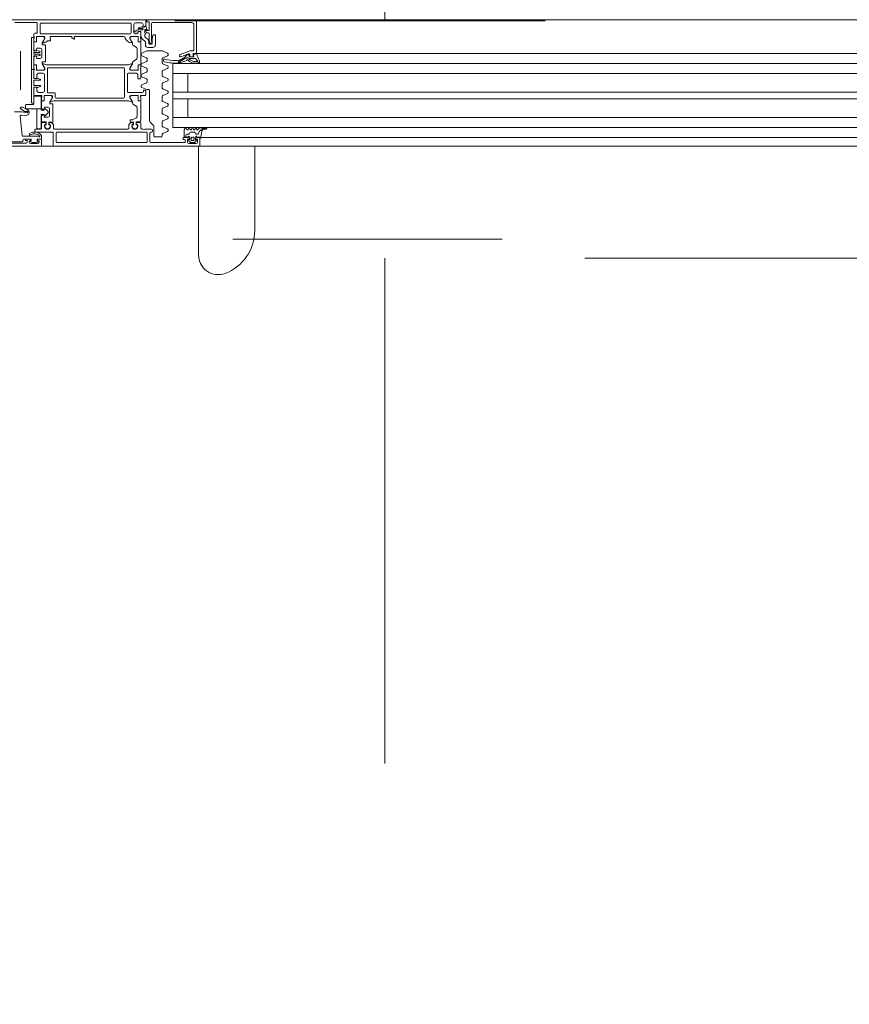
# Model space of a CAD drawing. Header units: centimetres. Extents: x -2424 to 1783, y 5 to 2907.
# Tile 46 of 99: x 392 to 441, y 962 to 1020. Entities that reach past the tile are written whole.
import ezdxf

# ---------------------------------------------------------------- set-up
doc = ezdxf.new("R2010")
doc.units = ezdxf.units.CM
doc.linetypes.add('Dash', pattern=[60, 30, -30])
doc.linetypes.add('Długa kreska', pattern=[142.875, 95.25, -47.625])
for name, color, linetype, lineweight in [('A-DETL', 90, 'Continuous', 9), ('A-DETL-GENF', 92, 'Continuous', 9), ('A-DOOR', 31, 'Continuous', 13)]:
    doc.layers.add(name, color=color, linetype=linetype, lineweight=lineweight)

msp = doc.modelspace()

# ---------------------------------------------------------------- linework, layer by layer
at = {"layer": 'A-DETL', "color": 251, "linetype": 'Dash', "lineweight": 9}
for p, q in [((423.389, 1019.9), (401.389, 1019.9)), ((420.842, 1006.951), (404.842, 1006.951))]:
    msp.add_line(p, q, dxfattribs=at)
at = {"layer": 'A-DETL', "color": 251, "linetype": 'Długa kreska', "lineweight": 9}
msp.add_line((1235.377, 1005.826), (294.377, 1005.826), dxfattribs=at)
at = {"layer": 'A-DETL', "color": 251, "linetype": 'Dash', "lineweight": 9}
for points, knots in [([(-555.623, 1472.575), (-478.908, 1472.575), (-450.623, 1472.575), (-439.123, 1472.575), (-439.123, 1461.075), (-439.123, 1432.79), (-439.123, 1329.11), (-439.123, 1326.281), (-439.123, 1289.326), (-402.167, 1289.326), (-399.339, 1289.326), (54.377, 1289.326), (347.204, 1289.326), (391.666, 1289.326), (413.877, 1267.114), (413.877, 1211.148), (413.877, 1019.9)], [0, 0, 0, 0, 1.274059, 1.834911, 2.395763, 3.964714, 5.438832, 7.007784, 7.847024, 8.686264, 14.083246, 22.278473, 30.929004, 34.961158, 36.402966, 39.45005, 39.45005, 39.45005, 39.45005]), ([(413.876, 1005.826), (413.877, 481.995), (413.877, 459.326), (364.503, 459.326), (291.377, 459.326)], [0, 0, 0, 0, 6.516551, 8.104138, 8.104138, 8.104138, 8.104138])]:
    msp.add_open_spline(points, degree=3, knots=knots, dxfattribs=at)
at = {"layer": 'A-DETL-GENF', "color": 251, "lineweight": 9}
for p, q in [((489.377, 1019.976), (338.377, 1019.976)), ((406.227, 1017.976), (472.957, 1017.976)), ((468.377, 1017.376), (406.227, 1017.376)), ((468.377, 1016.776), (406.227, 1016.776)), ((468.377, 1015.676), (406.227, 1015.676)), ((468.377, 1015.276), (406.227, 1015.276)), ((468.377, 1014.176), (406.227, 1014.176)), ((468.377, 1013.576), (406.227, 1013.576)), ((468.377, 1012.976), (406.227, 1012.976)), ((339.277, 1012.476), (488.477, 1012.476))]:
    msp.add_line(p, q, dxfattribs=at)
at = {"layer": 'A-DOOR', "color": 251, "lineweight": 9}
for p, q in [((402.527, 1019.976), (408.027, 1019.976)), ((393.177, 1019.806), (391.887, 1019.806)), ((393.227, 1019.216), (393.227, 1019.756)), ((393.397, 1019.726), (393.397, 1019.196)), ((398.747, 1019.776), (393.447, 1019.776)), ((398.797, 1019.196), (398.797, 1019.726)), ((398.967, 1019.696), (398.967, 1019.186)), ((399.407, 1019.796), (399.067, 1019.796)), ((399.24, 1019.489), (399.444, 1019.559)), ((399.467, 1019.451), (399.247, 1019.451)), ((399.607, 1019.376), (399.607, 1019.186)), ((399.877, 1019.376), (399.877, 1019.806)), ((402.377, 1019.806), (400.067, 1019.806)), ((402.527, 1018.176), (402.527, 1019.656)), ((392.877, 1018.876), (392.877, 1017.076)), ((393.027, 1018.976), (393.027, 1019.116)), ((393.027, 1018.686), (393.027, 1018.876)), ((393.047, 1018.904), (393.047, 1018.947)), ((393.077, 1019.166), (393.177, 1019.166)), ((393.186, 1018.956), (393.186, 1018.686)), ((393.187, 1018.925), (393.187, 1018.685)), ((393.627, 1018.976), (393.206, 1018.976)), ((393.571, 1018.975), (393.237, 1018.975)), ((393.447, 1019.146), (398.747, 1019.146)), ((393.524, 1018.592), (393.658, 1018.825)), ((393.984, 1018.94), (394.02, 1018.751)), ((395.257, 1018.976), (394.013, 1018.976)), ((395.277, 1018.946), (395.277, 1018.956)), ((395.432, 1018.826), (395.397, 1018.826)), ((398.377, 1018.976), (395.447, 1018.976)), ((398.88, 1018.592), (398.746, 1018.825)), ((399.198, 1018.976), (398.777, 1018.976)), ((398.832, 1018.975), (399.167, 1018.975)), ((399.017, 1019.136), (399.127, 1019.136)), ((399.018, 1019.287), (399.145, 1019.363)), ((399.193, 1019.234), (399.027, 1019.25)), ((399.171, 1019.371), (399.467, 1019.371)), ((399.215, 1019.261), (399.215, 1019.254)), ((399.217, 1018.925), (399.217, 1018.685)), ((399.218, 1018.686), (399.218, 1018.956)), ((399.362, 1019.281), (399.235, 1019.281)), ((399.357, 1018.947), (399.357, 1018.904)), ((399.377, 1019.226), (399.377, 1018.976)), ((399.377, 1018.876), (399.377, 1018.686)), ((399.382, 1019.032), (399.382, 1019.261)), ((399.607, 1019.086), (399.607, 1019.022)), ((399.671, 1018.899), (399.783, 1018.82)), ((399.827, 1019.186), (399.735, 1019.186)), ((399.877, 1018.688), (399.877, 1019.136)), ((400.139, 1019.076), (400.227, 1019.076)), ((400.247, 1019.056), (400.247, 1018.476)), ((393.027, 1018.605), (393.027, 1018.235)), ((393.156, 1018.656), (393.057, 1018.656)), ((393.157, 1018.655), (393.077, 1018.655)), ((393.177, 1018.151), (393.177, 1018.226)), ((393.227, 1018.276), (393.407, 1018.276)), ((393.517, 1018.496), (393.517, 1018.567)), ((393.687, 1018.476), (393.537, 1018.476)), ((393.707, 1017.496), (393.707, 1018.456)), ((393.991, 1018.716), (393.827, 1018.716)), ((398.887, 1018.522), (398.887, 1018.567)), ((399.107, 1018.338), (398.937, 1018.436)), ((399.157, 1017.7), (399.157, 1018.251)), ((399.247, 1018.655), (399.327, 1018.655)), ((399.347, 1018.656), (399.248, 1018.656)), ((399.377, 1018.605), (399.377, 1017.347)), ((399.594, 1018.727), (399.51, 1018.786)), ((399.647, 1018.476), (399.647, 1018.625)), ((400.097, 1018.326), (399.797, 1018.326)), ((399.847, 1018.697), (399.847, 1018.576)), ((399.914, 1018.603), (399.882, 1018.665)), ((399.897, 1018.526), (400.007, 1018.526)), ((399.997, 1018.576), (399.958, 1018.576)), ((400.047, 1018.656), (400.047, 1018.626)), ((392.227, 1015.803), (392.227, 1018.101)), ((393.017, 1017.951), (393.017, 1018.001)), ((393.027, 1017.716), (393.027, 1017.347)), ((393.047, 1018.031), (393.362, 1018.031)), ((393.362, 1017.921), (393.047, 1017.921)), ((393.101, 1018.138), (393.145, 1018.126)), ((393.145, 1017.825), (393.101, 1017.813)), ((393.177, 1017.726), (393.177, 1017.801)), ((393.37, 1018.103), (393.203, 1018.148)), ((393.203, 1017.804), (393.37, 1017.849)), ((393.407, 1017.676), (393.227, 1017.676)), ((393.392, 1018.061), (393.392, 1018.075)), ((393.392, 1017.878), (393.392, 1017.891)), ((393.507, 1018.176), (393.507, 1017.776)), ((399.397, 1017.884), (399.397, 1017.947)), ((399.428, 1017.993), (399.738, 1018.122)), ((399.716, 1017.718), (399.428, 1017.838)), ((399.747, 1017.532), (399.747, 1017.672)), ((399.757, 1018.126), (400.637, 1018.126)), ((400.647, 1017.672), (400.647, 1017.409)), ((400.656, 1018.122), (400.966, 1017.993)), ((400.966, 1017.838), (400.678, 1017.718)), ((400.996, 1017.878), (400.996, 1017.953)), ((402.039, 1017.691), (401.609, 1017.439)), ((401.641, 1017.529), (401.88, 1017.673)), ((401.677, 1017.826), (401.677, 1017.857)), ((401.71, 1017.904), (402.309, 1018.123)), ((402.21, 1017.948), (401.744, 1017.779)), ((402.187, 1017.704), (402.089, 1017.704)), ((402.178, 1017.916), (402.205, 1017.916)), ((402.235, 1017.889), (402.247, 1017.787)), ((402.277, 1017.826), (402.277, 1017.901)), ((402.277, 1017.761), (402.488, 1017.761)), ((402.326, 1018.126), (402.477, 1018.126)), ((402.427, 1017.776), (402.327, 1017.776)), ((402.477, 1017.926), (402.477, 1017.826)), ((402.518, 1017.794), (402.506, 1017.884)), ((402.627, 1017.976), (402.527, 1017.976)), ((402.53, 1017.918), (402.67, 1017.945)), ((402.627, 1017.976), (408.027, 1017.976)), ((393.027, 1017.076), (393.027, 1017.266)), ((393.047, 1017.004), (393.047, 1017.047)), ((393.057, 1017.296), (393.156, 1017.296)), ((393.077, 1017.297), (393.157, 1017.297)), ((393.186, 1017.266), (393.186, 1016.996)), ((393.187, 1017.267), (393.187, 1017.027)), ((393.517, 1017.384), (393.517, 1017.456)), ((393.658, 1017.127), (393.524, 1017.359)), ((393.537, 1017.476), (393.687, 1017.476)), ((393.747, 1017.296), (398.657, 1017.296)), ((393.827, 1017.076), (393.827, 1015.676)), ((398.357, 1017.126), (393.877, 1017.126)), ((398.407, 1016.276), (398.407, 1017.076)), ((398.746, 1017.127), (398.88, 1017.359)), ((398.887, 1017.384), (398.887, 1017.429)), ((398.937, 1017.515), (399.107, 1017.613)), ((399.217, 1017.267), (399.217, 1017.027)), ((399.218, 1016.996), (399.218, 1017.266)), ((399.327, 1017.297), (399.247, 1017.297)), ((399.248, 1017.296), (399.347, 1017.296)), ((399.357, 1017.047), (399.357, 1017.004)), ((399.377, 1017.266), (399.377, 1017.076)), ((399.397, 1017.257), (399.397, 1017.32)), ((399.428, 1017.367), (399.716, 1017.486)), ((399.716, 1017.092), (399.428, 1017.211)), ((399.747, 1016.906), (399.747, 1017.046)), ((400.678, 1017.363), (400.966, 1017.243)), ((400.966, 1017.088), (400.678, 1016.968)), ((400.996, 1017.128), (400.996, 1017.203)), ((402.056, 1017.539), (401.643, 1017.396)), ((402.227, 1017.53), (402.186, 1017.585)), ((402.433, 1017.405), (402.266, 1017.496)), ((402.461, 1017.504), (402.343, 1017.568)), ((402.754, 1017.391), (402.49, 1017.391)), ((402.767, 1017.484), (402.543, 1017.484)), ((402.737, 1017.537), (402.811, 1017.407)), ((392.877, 1016.966), (392.877, 1015.076)), ((393.027, 1016.536), (393.027, 1016.976)), ((393.217, 1016.476), (393.067, 1016.476)), ((393.206, 1016.976), (393.627, 1016.976)), ((393.237, 1016.977), (393.571, 1016.977)), ((393.399, 1016.435), (393.257, 1016.502)), ((393.557, 1016.796), (393.307, 1016.796)), ((393.657, 1016.276), (393.657, 1016.696)), ((398.577, 1016.746), (398.577, 1015.706)), ((399.097, 1016.796), (398.627, 1016.796)), ((398.777, 1016.976), (399.198, 1016.976)), ((399.167, 1016.977), (398.832, 1016.977)), ((399.377, 1016.976), (399.377, 1016.506)), ((399.397, 1016.631), (399.397, 1016.694)), ((399.428, 1016.74), (399.716, 1016.859)), ((399.716, 1016.465), (399.428, 1016.584)), ((400.647, 1016.922), (400.647, 1016.659)), ((400.678, 1016.613), (400.966, 1016.493)), ((400.996, 1016.378), (400.996, 1016.453)), ((408.027, 1016.776), (401.277, 1016.776)), ((393.017, 1016.106), (393.017, 1016.346)), ((393.027, 1015.526), (393.027, 1015.916)), ((393.047, 1016.376), (393.387, 1016.376)), ((393.387, 1016.076), (393.047, 1016.076)), ((393.067, 1015.976), (393.217, 1015.976)), ((393.257, 1015.949), (393.399, 1016.016)), ((393.417, 1016.406), (393.417, 1016.408)), ((393.417, 1016.043), (393.417, 1016.046)), ((393.657, 1015.756), (393.657, 1016.176)), ((398.407, 1015.376), (398.407, 1016.176)), ((399.397, 1016.004), (399.397, 1016.067)), ((399.428, 1016.113), (399.716, 1016.233)), ((399.738, 1015.829), (399.428, 1015.958)), ((399.747, 1016.279), (399.747, 1016.419)), ((400.647, 1016.172), (400.647, 1015.909)), ((400.966, 1016.338), (400.678, 1016.218)), ((393.477, 1015.476), (393.077, 1015.476)), ((393.307, 1015.656), (393.557, 1015.656)), ((393.477, 1015.186), (393.477, 1015.376)), ((393.497, 1015.404), (393.497, 1015.447)), ((393.636, 1015.456), (393.636, 1015.186)), ((393.637, 1015.425), (393.637, 1015.185)), ((394.077, 1015.476), (393.656, 1015.476)), ((394.021, 1015.475), (393.687, 1015.475)), ((393.877, 1015.626), (394.247, 1015.626)), ((393.974, 1015.092), (394.108, 1015.325)), ((394.297, 1015.576), (394.297, 1015.376)), ((394.347, 1015.326), (398.357, 1015.326)), ((398.627, 1015.656), (399.477, 1015.656)), ((398.88, 1015.092), (398.746, 1015.325)), ((399.198, 1015.476), (398.777, 1015.476)), ((398.832, 1015.475), (399.167, 1015.475)), ((399.217, 1015.425), (399.217, 1015.185)), ((399.218, 1015.186), (399.218, 1015.456)), ((399.357, 1015.447), (399.357, 1015.404)), ((399.627, 1015.476), (399.377, 1015.476)), ((399.377, 1015.376), (399.377, 1015.186)), ((399.677, 1015.746), (399.677, 1015.526)), ((399.847, 1015.826), (399.757, 1015.826)), ((399.897, 1013.967), (399.897, 1015.776)), ((400.647, 1015.422), (400.647, 1015.159)), ((400.678, 1015.863), (400.966, 1015.743)), ((400.966, 1015.588), (400.678, 1015.468)), ((400.996, 1015.628), (400.996, 1015.703)), ((392.477, 1014.532), (392.226, 1014.701)), ((392.229, 1014.753), (392.271, 1014.775)), ((392.341, 1014.777), (392.655, 1014.624)), ((393.477, 1015.105), (393.477, 1014.74)), ((393.606, 1015.156), (393.507, 1015.156)), ((393.607, 1015.155), (393.527, 1015.155)), ((393.627, 1014.656), (393.627, 1014.731)), ((393.677, 1014.781), (393.857, 1014.781)), ((393.967, 1015.001), (393.967, 1015.067)), ((394.137, 1014.981), (393.987, 1014.981)), ((394.157, 1013.921), (394.157, 1014.961)), ((398.657, 1015.156), (394.197, 1015.156)), ((398.887, 1015.022), (398.887, 1015.067)), ((399.107, 1014.838), (398.937, 1014.936)), ((399.157, 1014.244), (399.157, 1014.751)), ((399.247, 1015.155), (399.327, 1015.155)), ((399.347, 1015.156), (399.248, 1015.156)), ((399.377, 1015.105), (399.377, 1013.986)), ((400.678, 1015.113), (400.966, 1014.993)), ((400.966, 1014.838), (400.678, 1014.718)), ((400.996, 1014.878), (400.996, 1014.953)), ((392.21, 1014.244), (392.33, 1013.1)), ((392.555, 1014.292), (392.261, 1014.3)), ((392.618, 1014.529), (392.508, 1014.524)), ((392.663, 1014.499), (392.652, 1014.513)), ((393.477, 1014.221), (393.477, 1013.958)), ((393.551, 1014.643), (393.595, 1014.631)), ((393.595, 1014.33), (393.551, 1014.318)), ((393.627, 1014.231), (393.627, 1014.306)), ((393.857, 1014.181), (393.677, 1014.181)), ((393.957, 1014.681), (393.957, 1014.281)), ((400.647, 1014.672), (400.647, 1014.409)), ((400.678, 1014.363), (400.966, 1014.243)), ((400.996, 1014.128), (400.996, 1014.203)), ((408.027, 1014.176), (401.277, 1014.176)), ((393.477, 1013.526), (393.477, 1013.826)), ((393.495, 1013.938), (393.739, 1013.917)), ((393.527, 1013.876), (393.717, 1013.876)), ((393.714, 1013.746), (393.681, 1013.746)), ((393.737, 1013.736), (393.701, 1013.736)), ((393.737, 1013.857), (393.744, 1013.778)), ((393.757, 1013.897), (393.757, 1013.756)), ((393.917, 1013.756), (393.917, 1013.881)), ((393.929, 1013.778), (393.936, 1013.857)), ((393.937, 1013.901), (394.137, 1013.901)), ((393.972, 1013.736), (393.937, 1013.736)), ((393.956, 1013.876), (393.997, 1013.876)), ((393.993, 1013.746), (393.959, 1013.746)), ((394.197, 1013.676), (394.197, 1013.526)), ((398.657, 1013.526), (398.657, 1013.676)), ((398.747, 1013.921), (398.747, 1014.011)), ((398.917, 1013.901), (398.767, 1013.901)), ((398.857, 1013.876), (398.897, 1013.876)), ((398.894, 1013.746), (398.861, 1013.746)), ((398.881, 1013.736), (398.917, 1013.736)), ((398.917, 1013.857), (398.924, 1013.778)), ((398.937, 1013.756), (398.937, 1013.881)), ((399.097, 1013.897), (399.097, 1013.756)), ((399.109, 1013.778), (399.116, 1013.857)), ((399.331, 1013.936), (399.115, 1013.917)), ((399.117, 1013.736), (399.152, 1013.736)), ((399.136, 1013.876), (399.327, 1013.876)), ((399.173, 1013.746), (399.139, 1013.746)), ((399.377, 1013.826), (399.377, 1013.526)), ((400.118, 1013.705), (399.926, 1013.896)), ((400.147, 1013.076), (400.147, 1013.634)), ((400.647, 1013.922), (400.647, 1013.659)), ((400.966, 1014.088), (400.678, 1013.968)), ((400.678, 1013.613), (400.966, 1013.493)), ((402.986, 1013.556), (403.253, 1013.556)), ((403.251, 1013.533), (403.278, 1013.547)), ((392.38, 1013.056), (393.22, 1013.056)), ((393.077, 1013.356), (393.077, 1013.426)), ((393.127, 1013.476), (393.427, 1013.476)), ((394.127, 1013.306), (393.127, 1013.306)), ((393.477, 1013.106), (393.477, 1012.926)), ((394.177, 1012.526), (394.177, 1013.256)), ((394.247, 1013.476), (398.607, 1013.476)), ((394.347, 1013.256), (394.347, 1012.726)), ((399.697, 1013.306), (394.397, 1013.306)), ((399.427, 1013.476), (399.517, 1013.476)), ((399.617, 1013.476), (400.017, 1013.476)), ((399.747, 1012.726), (399.747, 1013.256)), ((399.917, 1013.256), (399.917, 1012.726)), ((400.017, 1013.306), (399.967, 1013.306)), ((400.067, 1013.426), (400.067, 1013.356)), ((400.597, 1013.026), (400.197, 1013.026)), ((400.647, 1013.172), (400.647, 1013.076)), ((400.966, 1013.338), (400.678, 1013.218)), ((400.996, 1013.378), (400.996, 1013.453)), ((401.917, 1012.976), (402.197, 1012.976)), ((402.187, 1013.006), (401.977, 1013.006)), ((402.049, 1013.006), (402.049, 1013.125)), ((402.085, 1013.526), (402.108, 1013.465)), ((402.099, 1013.175), (402.21, 1013.175)), ((402.185, 1013.465), (402.208, 1013.526)), ((402.253, 1013.2), (402.294, 1013.27)), ((402.285, 1013.526), (402.308, 1013.465)), ((402.287, 1012.876), (402.287, 1013.006)), ((402.337, 1013.295), (402.561, 1013.295)), ((402.367, 1012.956), (402.367, 1012.846)), ((402.385, 1013.465), (402.408, 1013.526)), ((402.477, 1013.006), (402.417, 1013.006)), ((402.485, 1013.526), (402.508, 1013.465)), ((402.527, 1012.846), (402.527, 1012.956)), ((402.585, 1013.465), (402.608, 1013.526)), ((402.604, 1013.27), (402.644, 1013.2)), ((402.607, 1013.006), (402.607, 1012.876)), ((402.687, 1013.516), (402.687, 1013.476)), ((402.688, 1013.175), (402.753, 1013.175)), ((402.697, 1012.976), (402.827, 1012.976)), ((402.974, 1013.273), (402.947, 1012.966)), ((402.949, 1012.976), (408.027, 1012.976)), ((403.261, 1013.476), (403.135, 1013.452)), ((381.627, 1012.476), (393.427, 1012.476)), ((392.567, 1012.646), (391.277, 1012.646)), ((392.327, 1012.731), (391.477, 1012.731)), ((392.377, 1012.826), (392.377, 1012.781)), ((392.797, 1012.876), (392.587, 1012.876)), ((392.797, 1012.756), (392.847, 1012.756)), ((393.247, 1012.626), (392.847, 1012.626)), ((393.247, 1012.756), (393.297, 1012.756)), ((393.427, 1012.876), (393.297, 1012.876)), ((393.477, 1012.526), (393.477, 1012.826)), ((402.827, 1012.476), (394.227, 1012.476)), ((394.397, 1012.676), (399.697, 1012.676)), ((399.967, 1012.676), (401.967, 1012.676)), ((401.867, 1012.906), (401.867, 1012.926)), ((401.967, 1012.856), (401.917, 1012.856)), ((402.017, 1012.726), (402.017, 1012.806)), ((402.33, 1012.69), (402.226, 1012.794)), ((402.247, 1012.846), (402.257, 1012.846)), ((402.247, 1012.626), (402.647, 1012.626)), ((402.529, 1012.676), (402.365, 1012.676)), ((402.417, 1012.796), (402.477, 1012.796)), ((402.668, 1012.794), (402.564, 1012.69)), ((402.637, 1012.846), (402.647, 1012.846)), ((402.81, 1012.476), (402.81, 1006.002)), ((402.827, 1012.476), (408.027, 1012.476)), ((402.877, 1012.926), (402.877, 1012.526)), ((406.143, 1007.459), (406.143, 1012.476))]:
    msp.add_line(p, q, dxfattribs=at)
at = {"layer": 'A-DOOR', "color": 251, "lineweight": 9, "flags": 128}
for points in [[(391.027, 1019.976), (399.677, 1019.976), (399.677, 1019.636), (399.567, 1019.526), (399.507, 1019.526), (399.507, 1019.696)], [(399.827, 1019.856), (399.727, 1019.856), (399.727, 1019.976), (402.677, 1019.976), (402.677, 1018.026)], [(399.512, 1019.526), (399.577, 1019.526), (399.631, 1019.587)], [(399.664, 1019.582), (399.747, 1019.396), (399.627, 1019.396)], [(400.017, 1019.756), (400.017, 1018.676), (400.027, 1018.676)], [(393.017, 1018.146), (393.017, 1018.926), (392.927, 1018.926)], [(393.539, 1018.616), (393.677, 1018.856), (393.677, 1018.926)], [(395.427, 1018.956), (395.427, 1018.894), (395.446, 1018.866), (395.452, 1018.846)], [(398.727, 1018.926), (398.727, 1018.856), (398.865, 1018.616)], [(399.227, 1019.236), (399.227, 1019.276), (399.327, 1019.276)], [(399.717, 1019.196), (399.679, 1019.271), (399.677, 1019.326), (399.827, 1019.326)], [(400.057, 1018.576), (400.057, 1018.826), (400.09, 1019.033)], [(392.927, 1017.026), (393.017, 1017.026), (393.017, 1017.806)], [(393.177, 1018.116), (393.178, 1018.133), (393.177, 1018.126), (393.047, 1018.116)], [(393.047, 1017.836), (393.177, 1017.836), (393.178, 1017.82), (393.177, 1017.836)], [(402.287, 1017.617), (402.25, 1017.679), (402.586, 1017.679)], [(393.677, 1017.026), (393.677, 1017.096), (393.539, 1017.335)], [(398.865, 1017.335), (398.727, 1017.096), (398.727, 1017.026)], [(408.027, 1017.376), (401.277, 1017.376), (401.277, 1013.576), (408.027, 1013.576)], [(393.017, 1016.526), (393.017, 1017.016), (392.927, 1017.016)], [(393.207, 1016.696), (393.207, 1016.486), (393.077, 1016.486)], [(399.327, 1016.456), (399.197, 1016.456), (399.197, 1016.696)], [(402.177, 1016.776), (402.177, 1015.676), (401.277, 1015.676), (408.027, 1015.676)], [(392.927, 1015.026), (393.017, 1015.026), (393.017, 1015.926)], [(393.077, 1015.966), (393.207, 1015.966), (393.207, 1015.756)], [(393.989, 1015.116), (394.127, 1015.356), (394.127, 1015.426)], [(398.727, 1015.426), (398.727, 1015.356), (398.865, 1015.116)], [(399.527, 1015.706), (399.527, 1015.796), (399.627, 1015.796)], [(402.177, 1014.176), (402.177, 1015.276), (401.277, 1015.276), (408.027, 1015.276)], [(398.767, 1014.031), (398.881, 1014.031), (399.107, 1014.158)], [(401.947, 1013.036), (401.947, 1013.435), (402.012, 1013.536)], [(402.907, 1012.926), (402.907, 1013.006), (402.707, 1013.006)], [(392.867, 1012.776), (392.867, 1012.876), (392.427, 1012.876)], [(392.537, 1012.826), (392.537, 1012.796), (392.617, 1012.796), (392.617, 1012.696)], [(392.747, 1012.726), (392.747, 1012.776), (392.847, 1012.776), (392.847, 1012.826)], [(393.427, 1012.876), (393.227, 1012.876), (393.227, 1012.776)], [(393.247, 1012.826), (393.247, 1012.776), (393.347, 1012.776), (393.347, 1012.726)], [(402.247, 1012.926), (402.247, 1012.876), (402.147, 1012.876), (402.147, 1012.726)], [(402.747, 1012.726), (402.747, 1012.876), (402.647, 1012.876), (402.647, 1012.926)]]:
    msp.add_lwpolyline(points, dxfattribs=at)
for points in [[(392.577, 1014.676), (393.467, 1014.676), (393.467, 1015.376), (393.467, 1014.676)], [(393.027, 1015.376), (393.027, 1014.986)], [(393.417, 1015.426), (393.077, 1015.426)], [(392.527, 1014.886), (392.527, 1014.726)], [(392.977, 1014.936), (392.577, 1014.936)], [(393.197, 1014.676), (393.467, 1014.676), (393.467, 1014.611), (393.627, 1014.611), (393.643, 1014.67), (393.627, 1014.611), (393.467, 1014.611), (393.467, 1014.676)], [(393.207, 1013.546), (393.207, 1014.646)], [(393.643, 1014.291), (393.627, 1014.351), (393.467, 1014.351), (393.467, 1013.546), (393.467, 1014.351), (393.627, 1014.351)], [(393.691, 1014.685), (393.843, 1014.557)], [(393.843, 1014.404), (393.691, 1014.276)], [(393.417, 1013.496), (393.257, 1013.496)]]:
    msp.add_lwpolyline(points, close=True, dxfattribs=at)
at = {"layer": 'A-DOOR', "color": 251, "lineweight": 9}
for centre, radius, start, end in [((393.177, 1019.756), 0.05, 0, 90), ((393.447, 1019.726), 0.05, 90, 180), ((398.747, 1019.726), 0.05, 0, 90), ((399.067, 1019.696), 0.1, 90, 180), ((399.247, 1019.471), 0.02, 108.90458, 270), ((399.407, 1019.696), 0.1, 0, 90), ((399.457, 1019.521), 0.04, 23.81736, 108.90458), ((399.467, 1019.411), 0.04, 270, 90), ((399.512, 1019.546), 0.02, 203.81736, 270), ((399.627, 1019.376), 0.02, 90, 180), ((399.646, 1019.574), 0.02, 23.83874, 138.57633), ((399.827, 1019.806), 0.05, 0, 90), ((399.827, 1019.376), 0.05, 270, 0), ((400.067, 1019.756), 0.05, 90, 180), ((402.377, 1019.656), 0.15, 0, 90), ((392.927, 1018.876), 0.05, 90, 180), ((393.077, 1019.116), 0.05, 90, 180), ((393.017, 1018.947), 0.03, 0, 70.52878), ((393.017, 1018.904), 0.03, 289.47122, 0), ((393.177, 1019.216), 0.05, 270, 0), ((393.206, 1018.956), 0.02, 90, 180), ((393.237, 1018.925), 0.05, 90, 180), ((393.447, 1019.196), 0.05, 180, 270), ((393.571, 1018.875), 0.1, 330, 90), ((393.627, 1018.926), 0.05, 0, 90), ((394.013, 1018.946), 0.03, 90, 191), ((395.257, 1018.956), 0.02, 0, 90), ((395.397, 1018.946), 0.12, 180, 270), ((395.447, 1018.956), 0.02, 90, 180), ((395.447, 1018.894), 0.02, 180, 225), ((395.432, 1018.846), 0.02, 270, 0), ((395.432, 1018.852), 0.02, 0, 45), ((398.377, 1018.926), 0.05, 17.74842, 90), ((398.901, 1019.093), 0.5, 197.74842, 264.37742), ((398.777, 1018.926), 0.05, 90, 180), ((398.832, 1018.875), 0.1, 90, 210), ((398.747, 1019.196), 0.05, 270, 0), ((399.017, 1019.186), 0.05, 180, 270), ((399.029, 1019.27), 0.02, 121.18497, 264.5), ((399.127, 1019.236), 0.1, 270, 0), ((399.171, 1019.321), 0.05, 90, 121.18497), ((399.167, 1018.925), 0.05, 0, 90), ((399.195, 1019.254), 0.02, 264.5, 0), ((399.198, 1018.956), 0.02, 0, 90), ((399.235, 1019.261), 0.02, 90, 180), ((399.327, 1019.226), 0.05, 0, 90), ((399.387, 1018.947), 0.03, 109.47122, 180), ((399.387, 1018.904), 0.03, 180, 250.52878), ((399.362, 1019.261), 0.02, 0, 90), ((399.682, 1019.032), 0.3, 180, 235), ((399.607, 1019.136), 0.05, 270, 90), ((399.757, 1019.022), 0.15, 180, 235), ((399.697, 1019.28), 0.02, 180, 207), ((399.735, 1019.206), 0.02, 207, 270), ((399.697, 1018.697), 0.15, 0, 55), ((399.827, 1019.136), 0.05, 0, 90), ((400.139, 1019.026), 0.05, 90, 170.90972), ((400.227, 1019.056), 0.02, 0, 90), ((393.057, 1018.686), 0.03, 180, 270), ((393.077, 1018.605), 0.05, 90, 180), ((393.127, 1018.235), 0.1, 180, 255), ((393.156, 1018.686), 0.03, 270, 0), ((393.157, 1018.685), 0.03, 270, 0), ((393.227, 1018.226), 0.05, 90, 180), ((393.407, 1018.176), 0.1, 0, 90), ((393.567, 1018.567), 0.05, 150, 180), ((393.537, 1018.496), 0.02, 180, 270), ((393.551, 1018.609), 0.0138, 150, 276.14068), ((393.499, 1019.093), 0.5, 276.14068, 311.02522), ((393.687, 1018.456), 0.02, 0, 90), ((393.991, 1018.746), 0.03, 270, 11), ((398.853, 1018.609), 0.0138, 264.37742, 30), ((398.837, 1018.567), 0.05, 0, 30), ((398.987, 1018.522), 0.1, 180, 240), ((399.057, 1018.251), 0.1, 0, 60), ((399.247, 1018.685), 0.03, 180, 270), ((399.248, 1018.686), 0.03, 180, 270), ((399.327, 1018.605), 0.05, 0, 90), ((399.347, 1018.686), 0.03, 270, 0), ((399.522, 1018.625), 0.125, 0, 55), ((399.797, 1018.476), 0.15, 180, 270), ((399.897, 1018.576), 0.05, 180, 270), ((399.927, 1018.688), 0.05, 180, 207), ((399.958, 1018.626), 0.05, 207, 270), ((399.997, 1018.626), 0.05, 270, 0), ((400.007, 1018.576), 0.05, 270, 0), ((400.027, 1018.656), 0.02, 0, 90), ((400.097, 1018.476), 0.15, 270, 0), ((393.047, 1018.146), 0.03, 180, 270), ((393.047, 1018.001), 0.03, 90, 180), ((393.047, 1017.951), 0.03, 180, 270), ((393.047, 1017.806), 0.03, 90, 180), ((393.127, 1017.716), 0.1, 105, 180), ((393.152, 1018.151), 0.025, 255, 0), ((393.152, 1017.801), 0.025, 0, 105), ((393.227, 1017.726), 0.05, 180, 270), ((393.198, 1018.129), 0.02, 75, 170), ((393.198, 1017.823), 0.02, 190, 285), ((393.362, 1018.061), 0.03, 270, 0), ((393.362, 1017.891), 0.03, 0, 90), ((393.362, 1018.075), 0.03, 0, 75), ((393.362, 1017.878), 0.03, 285, 0), ((393.407, 1017.776), 0.1, 270, 0), ((399.057, 1017.7), 0.1, 300, 0), ((399.447, 1017.947), 0.05, 112.5, 180), ((399.447, 1017.884), 0.05, 180, 247.5), ((399.697, 1017.672), 0.05, 0, 67.5), ((399.757, 1018.076), 0.05, 90, 112.5), ((400.637, 1018.076), 0.05, 67.5, 90), ((400.697, 1017.672), 0.05, 112.5, 180), ((400.792, 1017.56), 0.08, 74.69903, 256.52965), ((401.509, 1020.384), 2.834, 255.78562, 268.47774), ((400.947, 1017.947), 0.05, 7.14524, 67.5), ((400.947, 1017.884), 0.05, 292.5, 352.85476), ((401.455, 1018.351), 0.8, 268.47136, 296.38612), ((401.727, 1017.857), 0.05, 110, 180), ((401.727, 1017.826), 0.05, 180, 290), ((401.285, 1018.657), 1.15, 297.16974, 319.15177), ((402.089, 1017.604), 0.1, 90, 120.38356), ((402.178, 1017.886), 0.03, 90, 139.15177), ((402.193, 1017.628), 0.0764, 29.93292, 94.26445), ((402.205, 1017.886), 0.03, 7.05644, 90), ((402.227, 1017.901), 0.05, 0, 110), ((402.277, 1017.791), 0.03, 187.05644, 270), ((402.327, 1017.826), 0.05, 180, 270), ((402.326, 1018.076), 0.05, 90, 110), ((402.427, 1017.826), 0.05, 270, 0), ((402.477, 1018.176), 0.05, 270, 0), ((402.527, 1017.926), 0.05, 90, 180), ((402.488, 1017.791), 0.03, 270, 7.20768), ((402.536, 1017.888), 0.03, 100.99409, 188.11799), ((402.586, 1017.619), 0.06, 33.30213, 90), ((402.627, 1018.026), 0.05, 270, 0), ((404.014, 1018.773), 1.777, 219.13554, 223.72657), ((402.676, 1017.916), 0.03, 11.42681, 102.35649), ((403.637, 1018.11), 0.95, 191.42681, 214.05102), ((392.927, 1017.076), 0.05, 180, 270), ((393.077, 1017.347), 0.05, 180, 270), ((393.057, 1017.266), 0.03, 90, 180), ((393.017, 1017.047), 0.03, 0, 70.52878), ((393.156, 1017.266), 0.03, 0, 90), ((393.157, 1017.267), 0.03, 0, 90), ((393.537, 1017.456), 0.02, 90, 180), ((393.567, 1017.384), 0.05, 180, 210), ((393.551, 1017.342), 0.0138, 84.67141, 210), ((393.505, 1016.858), 0.5, 61.13954, 84.67141), ((393.571, 1017.077), 0.1, 270, 30), ((393.687, 1017.496), 0.02, 270, 0), ((393.877, 1017.076), 0.05, 90, 180), ((398.357, 1017.076), 0.05, 0, 90), ((398.898, 1016.858), 0.5, 95.32859, 118.86046), ((398.832, 1017.077), 0.1, 150, 270), ((398.853, 1017.342), 0.0138, 330, 95.32859), ((398.837, 1017.384), 0.05, 330, 0), ((398.987, 1017.429), 0.1, 120, 180), ((399.247, 1017.267), 0.03, 90, 180), ((399.248, 1017.266), 0.03, 90, 180), ((399.327, 1017.347), 0.05, 270, 0), ((399.347, 1017.266), 0.03, 0, 90), ((399.387, 1017.047), 0.03, 109.47122, 180), ((399.447, 1017.32), 0.05, 112.5, 180), ((399.447, 1017.257), 0.05, 180, 247.5), ((399.697, 1017.532), 0.05, 292.5, 0), ((399.697, 1017.046), 0.05, 0, 67.5), ((400.697, 1017.409), 0.05, 180, 247.5), ((401.509, 1020.384), 2.994, 255.77229, 272.11829), ((400.947, 1017.197), 0.05, 7.14524, 67.5), ((400.947, 1017.134), 0.05, 292.5, 352.85476), ((401.68, 1017.465), 0.075, 121.1063, 200.01494), ((401.617, 1017.472), 0.08, 272.11057, 289.01012), ((402.03, 1017.614), 0.08, 289.01012, 333.04437), ((402.146, 1017.556), 0.05, 36.36663, 153.04437), ((402.323, 1017.602), 0.12, 216.36663, 241.36663), ((402.424, 1017.718), 0.17, 216.46341, 241.46341), ((402.49, 1017.511), 0.12, 241.36663, 270.00389), ((402.542, 1017.654), 0.17, 241.46341, 270.07281), ((402.702, 1017.517), 0.04, 29.6254, 45.03606), ((402.75, 1017.511), 0.12, 271.99234, 34.05102), ((392.927, 1016.966), 0.05, 90, 180), ((393.067, 1016.526), 0.05, 180, 270), ((393.017, 1017.004), 0.03, 289.47122, 0), ((393.077, 1016.536), 0.05, 180, 270), ((393.206, 1016.996), 0.02, 180, 270), ((393.237, 1017.027), 0.05, 180, 270), ((393.307, 1016.696), 0.1, 90, 180), ((393.245, 1016.474), 0.03, 65, 158.28824), ((393.557, 1016.696), 0.1, 0, 90), ((393.627, 1017.026), 0.05, 270, 0), ((398.627, 1016.746), 0.05, 90, 180), ((398.777, 1017.026), 0.05, 180, 270), ((399.097, 1016.696), 0.1, 0, 90), ((399.167, 1017.027), 0.05, 270, 0), ((399.198, 1016.996), 0.02, 270, 0), ((399.327, 1016.506), 0.05, 270, 0), ((399.387, 1017.004), 0.03, 180, 250.52878), ((399.447, 1016.694), 0.05, 112.5, 180), ((399.447, 1016.631), 0.05, 180, 247.5), ((399.697, 1016.906), 0.05, 292.5, 0), ((399.697, 1016.419), 0.05, 0, 67.5), ((400.697, 1016.922), 0.05, 112.5, 180), ((400.697, 1016.659), 0.05, 180, 247.5), ((400.947, 1016.447), 0.05, 7.14524, 67.5), ((393.047, 1016.346), 0.03, 90, 180), ((393.047, 1016.106), 0.03, 180, 270), ((393.067, 1015.926), 0.05, 90, 180), ((393.077, 1015.916), 0.05, 90, 180), ((393.245, 1015.977), 0.03, 201.71176, 295), ((393.387, 1016.406), 0.03, 270, 0), ((393.387, 1016.046), 0.03, 0, 90), ((393.387, 1016.408), 0.03, 0, 65), ((393.387, 1016.043), 0.03, 295, 0), ((393.604, 1016.226), 0.0725, 316.39718, 43.60282), ((398.354, 1016.226), 0.0725, 316.39718, 43.60282), ((399.447, 1016.067), 0.05, 112.5, 180), ((399.447, 1016.004), 0.05, 180, 247.5), ((399.697, 1016.279), 0.05, 292.5, 0), ((400.697, 1016.172), 0.05, 112.5, 180), ((400.697, 1015.909), 0.05, 180, 247.5), ((400.947, 1016.384), 0.05, 292.5, 352.85476), ((393.077, 1015.526), 0.05, 180, 270), ((393.077, 1015.376), 0.05, 90, 180), ((393.077, 1015.376), 0.05, 90, 180), ((393.307, 1015.756), 0.1, 180, 270), ((393.417, 1015.376), 0.05, 0, 90), ((393.417, 1015.376), 0.05, 0, 90), ((393.467, 1015.447), 0.03, 0, 70.52878), ((393.467, 1015.404), 0.03, 289.47122, 0), ((393.557, 1015.756), 0.1, 270, 0), ((393.656, 1015.456), 0.02, 90, 180), ((393.687, 1015.425), 0.05, 90, 180), ((393.877, 1015.676), 0.05, 180, 270), ((394.021, 1015.375), 0.1, 330, 90), ((394.077, 1015.426), 0.05, 0, 90), ((394.247, 1015.576), 0.05, 0, 90), ((394.347, 1015.376), 0.05, 180, 270), ((398.357, 1015.376), 0.05, 270, 0), ((398.627, 1015.706), 0.05, 180, 270), ((398.777, 1015.426), 0.05, 90, 180), ((398.832, 1015.375), 0.1, 90, 210), ((399.167, 1015.425), 0.05, 0, 90), ((399.198, 1015.456), 0.02, 0, 90), ((399.387, 1015.447), 0.03, 109.47122, 180), ((399.387, 1015.404), 0.03, 180, 250.52878), ((399.477, 1015.706), 0.05, 270, 0), ((399.627, 1015.746), 0.05, 0, 90), ((399.627, 1015.526), 0.05, 270, 0), ((399.757, 1015.876), 0.05, 247.5, 270), ((399.847, 1015.776), 0.05, 0, 90), ((400.697, 1015.422), 0.05, 112.5, 180), ((400.947, 1015.697), 0.05, 7.14524, 67.5), ((400.947, 1015.634), 0.05, 292.5, 352.85476), ((392.243, 1014.726), 0.03, 118, 236), ((392.308, 1014.704), 0.08, 66, 118), ((392.577, 1014.886), 0.05, 90, 180), ((392.577, 1014.886), 0.05, 90, 180), ((392.577, 1014.726), 0.05, 180, 270), ((392.577, 1014.726), 0.05, 180, 270), ((392.927, 1015.076), 0.05, 180, 270), ((392.977, 1014.986), 0.05, 270, 0), ((392.977, 1014.986), 0.05, 270, 0), ((393.507, 1015.186), 0.03, 180, 270), ((393.527, 1015.105), 0.05, 90, 180), ((393.577, 1014.74), 0.1, 180, 255), ((393.606, 1015.186), 0.03, 270, 0), ((393.607, 1015.185), 0.03, 270, 0), ((393.677, 1014.731), 0.05, 90, 180), ((393.857, 1014.681), 0.1, 0, 90), ((394.017, 1015.067), 0.05, 150, 180), ((393.987, 1015.001), 0.02, 180, 270), ((394.001, 1015.109), 0.0138, 150, 275.32859), ((393.955, 1015.593), 0.5, 275.32859, 298.86046), ((394.137, 1014.961), 0.02, 0, 90), ((398.898, 1015.593), 0.5, 241.13954, 264.67141), ((398.853, 1015.109), 0.0138, 264.67141, 30), ((398.837, 1015.067), 0.05, 0, 30), ((398.987, 1015.022), 0.1, 180, 240), ((399.057, 1014.751), 0.1, 0, 60), ((399.247, 1015.185), 0.03, 180, 270), ((399.248, 1015.186), 0.03, 180, 270), ((399.327, 1015.105), 0.05, 0, 90), ((399.347, 1015.186), 0.03, 270, 0), ((400.697, 1015.159), 0.05, 180, 247.5), ((400.697, 1014.672), 0.05, 112.5, 180), ((400.947, 1014.947), 0.05, 7.14524, 67.5), ((400.947, 1014.884), 0.05, 292.5, 352.85476), ((392.07, 1012.513), 2, 86.78372, 95.39523), ((392.042, 1012.013), 2.5, 76.46904, 86.78372), ((392.26, 1014.25), 0.05, 88.60815, 186), ((392.505, 1014.574), 0.05, 236, 273), ((392.56, 1014.477), 0.185, 268.60815, 7.06664), ((392.62, 1014.489), 0.04, 37, 93), ((392.635, 1014.478), 0.035, 256.46904, 37), ((392.585, 1014.48), 0.16, 7.06664, 64), ((393.157, 1014.646), 0.05, 0, 36.8699), ((393.157, 1014.646), 0.05, 0, 36.8699), ((393.577, 1014.221), 0.1, 105, 180), ((393.602, 1014.656), 0.025, 255, 0), ((393.602, 1014.306), 0.025, 0, 105), ((393.677, 1014.231), 0.05, 180, 270), ((393.672, 1014.662), 0.03, 50, 165), ((393.672, 1014.662), 0.03, 50, 165), ((393.672, 1014.299), 0.03, 195, 310), ((393.672, 1014.299), 0.03, 195, 310), ((393.779, 1014.481), 0.1, 310, 50), ((393.779, 1014.481), 0.1, 310, 50), ((393.857, 1014.281), 0.1, 270, 0), ((399.057, 1014.244), 0.1, 300, 0), ((400.697, 1014.409), 0.05, 180, 247.5), ((400.947, 1014.197), 0.05, 7.14524, 67.5), ((400.947, 1014.134), 0.05, 292.5, 352.85476), ((393.257, 1013.546), 0.05, 180, 270), ((393.257, 1013.546), 0.05, 180, 270), ((393.417, 1013.546), 0.05, 270, 0), ((393.417, 1013.546), 0.05, 270, 0), ((393.497, 1013.958), 0.02, 180, 265), ((393.527, 1013.826), 0.05, 90, 180), ((393.837, 1013.656), 0.18, 150, 30), ((393.837, 1013.651), 0.16, 147.91535, 32.08465), ((393.714, 1013.776), 0.03, 270, 5), ((393.717, 1013.856), 0.02, 5, 90), ((393.737, 1013.756), 0.02, 270, 0), ((393.737, 1013.897), 0.02, 0, 85), ((393.937, 1013.881), 0.02, 90, 180), ((393.937, 1013.756), 0.02, 180, 270), ((393.959, 1013.776), 0.03, 175, 270), ((393.956, 1013.856), 0.02, 90, 175), ((393.997, 1013.676), 0.2, 0, 90), ((394.137, 1013.921), 0.02, 270, 0), ((398.857, 1013.676), 0.2, 90, 180), ((398.767, 1014.011), 0.02, 90, 180), ((398.767, 1013.921), 0.02, 180, 270), ((399.017, 1013.656), 0.18, 150, 30), ((399.017, 1013.651), 0.16, 147.91005, 32.08995), ((398.881, 1014.051), 0.02, 270, 300), ((398.894, 1013.776), 0.03, 270, 5), ((398.897, 1013.856), 0.02, 5, 90), ((398.917, 1013.881), 0.02, 0, 90), ((398.917, 1013.756), 0.02, 270, 0), ((399.117, 1013.897), 0.02, 95, 180), ((399.117, 1013.756), 0.02, 180, 270), ((399.139, 1013.776), 0.03, 175, 270), ((399.136, 1013.856), 0.02, 90, 175), ((399.327, 1013.826), 0.05, 0, 90), ((399.327, 1013.986), 0.05, 275, 0), ((399.997, 1013.967), 0.1, 180, 225), ((400.047, 1013.634), 0.1, 0, 45), ((400.697, 1013.922), 0.05, 112.5, 180), ((400.697, 1013.659), 0.05, 180, 247.5), ((402.047, 1013.516), 0.04, 14.99947, 150.00033), ((402.247, 1013.516), 0.04, 14.99956, 165.00044), ((402.447, 1013.516), 0.04, 14.99956, 165.00044), ((402.647, 1013.516), 0.04, 359.99978, 165.00028), ((402.986, 1013.256), 0.3, 89.99867, 139.68018), ((403.127, 1013.853), 0.343, 275.60113, 291.05367), ((403.253, 1013.516), 0.04, 281.01056, 90.08089), ((392.38, 1013.106), 0.05, 186, 270), ((392.797, 1013.176), 0.05, 123.56001, 303.56001), ((393.062, 1012.776), 0.53, 38.50538, 123.56001), ((393.062, 1012.776), 0.43, 45.0141, 123.56001), ((393.127, 1013.426), 0.05, 90, 180), ((393.127, 1013.356), 0.05, 180, 270), ((393.22, 1012.956), 0.1, 44.427, 90), ((393.327, 1013.061), 0.05, 224.427, 341.96421), ((393.342, 1013.056), 0.0341, 341.96421, 45.0141), ((393.427, 1013.526), 0.05, 270, 0), ((394.127, 1013.256), 0.05, 0, 90), ((394.247, 1013.526), 0.05, 180, 270), ((394.397, 1013.256), 0.05, 90, 180), ((398.607, 1013.526), 0.05, 270, 0), ((399.427, 1013.526), 0.05, 180, 270), ((399.567, 1013.528), 0.0725, 226.39718, 313.60282), ((399.697, 1013.256), 0.05, 0, 90), ((399.967, 1013.256), 0.05, 90, 180), ((400.017, 1013.426), 0.05, 0, 90), ((400.017, 1013.356), 0.05, 270, 0), ((400.197, 1013.076), 0.05, 180, 270), ((400.597, 1013.076), 0.05, 270, 0), ((400.697, 1013.172), 0.05, 112.5, 180), ((400.947, 1013.447), 0.05, 7.14524, 67.5), ((400.947, 1013.384), 0.05, 292.5, 352.85476), ((401.917, 1012.926), 0.05, 90, 180), ((401.977, 1013.036), 0.03, 180, 270), ((402.099, 1013.125), 0.05, 90, 180), ((402.147, 1013.476), 0.04, 195.00018, 344.99982), ((402.237, 1013.006), 0.05, 359.99936, 179.99936), ((402.197, 1012.926), 0.05, 0, 90), ((402.21, 1013.225), 0.05, 270, 330), ((402.337, 1013.245), 0.05, 90, 150), ((402.347, 1013.476), 0.04, 195.00017, 344.99983), ((402.417, 1012.956), 0.05, 89.99888, 180.00112), ((402.477, 1012.956), 0.05, 359.99888, 90.00112), ((402.547, 1013.476), 0.04, 195.00018, 344.99982), ((402.561, 1013.245), 0.05, 30, 90), ((402.657, 1013.006), 0.05, 0, 180), ((402.688, 1013.225), 0.05, 210, 270), ((402.697, 1012.926), 0.05, 90, 180), ((402.727, 1013.476), 0.04, 180, 319.67921), ((402.753, 1013.225), 0.05, 270, 347.87339), ((403.174, 1013.131), 0.381, 91.89948, 167.34011), ((402.827, 1012.926), 0.05, 0, 90), ((402.907, 1012.966), 0.04, 270.00008, 359.99936), ((403.173, 1013.255), 0.2, 101.0025, 174.99179), ((392.327, 1012.781), 0.05, 270, 0), ((392.427, 1012.826), 0.05, 90, 180), ((392.587, 1012.826), 0.05, 90, 180), ((392.567, 1012.696), 0.05, 270, 0), ((392.847, 1012.726), 0.1, 180, 270), ((392.797, 1012.736), 0.02, 90, 251.81945), ((393.047, 1013.497), 0.821, 251.81945, 288.18055), ((392.797, 1012.826), 0.05, 0, 90), ((392.847, 1012.776), 0.02, 270, 0), ((393.247, 1012.776), 0.02, 180, 270), ((393.297, 1012.826), 0.05, 90, 180), ((393.247, 1012.726), 0.1, 270, 0), ((393.297, 1012.736), 0.02, 288.18055, 90), ((393.427, 1012.926), 0.05, 270, 0), ((393.427, 1012.826), 0.05, 0, 90), ((393.427, 1012.526), 0.05, 270, 0), ((394.227, 1012.526), 0.05, 180, 270), ((394.397, 1012.726), 0.05, 180, 270), ((399.697, 1012.726), 0.05, 270, 0), ((399.967, 1012.726), 0.05, 180, 270), ((401.917, 1012.906), 0.05, 180, 270), ((401.967, 1012.806), 0.05, 0, 90), ((401.967, 1012.726), 0.05, 270, 0), ((402.247, 1012.726), 0.1, 180, 270), ((402.247, 1012.816), 0.03, 89.99995, 225.00193), ((402.257, 1012.876), 0.03, 270, 0), ((402.365, 1012.726), 0.05, 224.9723, 270), ((402.417, 1012.846), 0.05, 179.99786, 270.00214), ((402.477, 1012.846), 0.05, 269.99786, 0.00214), ((402.529, 1012.726), 0.05, 270, 315.02016), ((402.637, 1012.876), 0.03, 180, 270), ((402.647, 1012.816), 0.03, 315.00341, 89.99452), ((402.647, 1012.726), 0.1, 270, 0), ((402.827, 1012.526), 0.05, 270, 0), ((403.426, 1007.459), 2.718, 290.5428, 0), ((403.972, 1006.002), 1.162, 180, 290.5428), ((403.972, 1006.002), 1.162, 199.45129, 221.45355), ((403.972, 1006.002), 1.162, 262.9071, 290.5428)]:
    msp.add_arc(centre, radius, start, end, dxfattribs=at)

doc.saveas('drawing.dxf')
